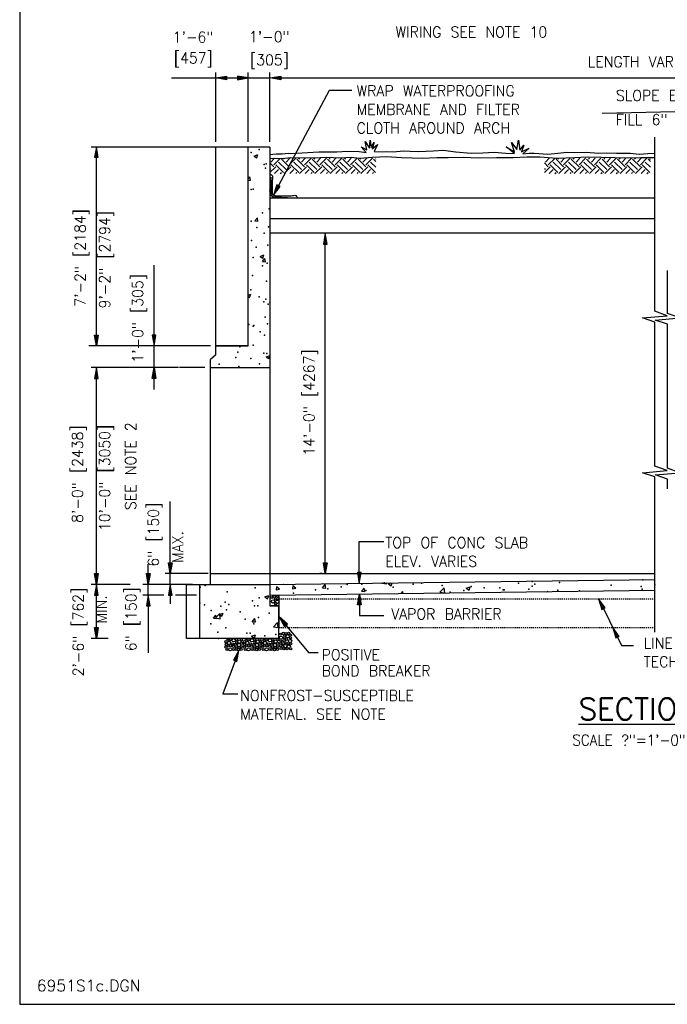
# Model space of a CAD drawing. Extents: x 17 to 1171, y 0 to 483.
# Tile 1 of 16: x 17 to 92, y 0 to 114. Entities that reach past the tile are written whole.
import ezdxf
from ezdxf.enums import TextEntityAlignment as Align

# ---------------------------------------------------------------- set-up
doc = ezdxf.new("R2010")
doc.units = 0
doc.header["$MEASUREMENT"] = 0
doc.linetypes.add('HIDDEN2', pattern=[0.1875, 0.125, -0.0625])
doc.layers.get('0').update_dxf_attribs({"linetype": 'CONTINUOUS'})
for name, color, linetype in [('1', 7, 'CONTINUOUS'), ('DIM', 7, 'CONTINUOUS'), ('DWG-LINES', 7, 'CONTINUOUS'), ('HATCH', 7, 'CONTINUOUS'), ('SYMBOLS', 7, 'CONTINUOUS'), ('TEXT', 7, 'CONTINUOUS')]:
    doc.layers.add(name, color=color, linetype=linetype)
doc.styles.add('TXT_SHX', font='txt.shx')

# ---------------------------------------------------------------- blocks, each defined once
blk = doc.blocks.new('NONF')
at = {"layer": 'SYMBOLS', "color": 2, "linetype": 'CONTINUOUS'}
for centre, radius in [((0.91, 6.71), 0.913), ((0.84, 8.65), 0.595), ((0.83, 4.95), 0.595), ((2.18, 9.13), 0.595), ((2.6, 5), 0.595), ((2.84, 7.91), 0.595), ((2.91, 6.57), 0.595), ((3.68, 8.97), 0.595), ((4, 5.65), 0.595), ((4.51, 7.52), 0.913), ((5.13, 9.08), 0.595), ((5.93, 4.88), 0.896), ((6.04, 8.11), 0.595), ((6.15, 6.56), 0.595), ((0.73, 2.27), 0.595), ((0.79, 3.56), 0.595), ((0.95, 0.72), 0.595), ((1.91, 1.89), 0.595), ((2.21, 3.41), 0.595), ((2.45, 0.5), 0.595), ((3.39, 2), 0.913), ((3.76, 3.88), 0.595), ((4.27, 0.55), 0.595), ((5.21, 1.73), 0.913), ((4.94, 3.25), 0.595), ((6.26, 3.29), 0.595), ((6.28, 0.5), 0.595)]:
    blk.add_circle(centre, radius, dxfattribs=at)

msp = doc.modelspace()

# ---------------------------------------------------------------- hatches: boundary and pattern name
at = {"layer": 'DIM', "linetype": 'CONTINUOUS'}
for points in [[(41.1, 107.01), (41.1, 106.6), (39.85, 106.81)], [(42.35, 107.01), (42.35, 106.6), (43.6, 106.81)], [(47.35, 107.01), (47.35, 106.6), (46.1, 106.81)], [(25.9, 97.69), (26.32, 97.69), (26.11, 98.83)], [(25.9, 77.17), (26.32, 77.17), (26.11, 75.92)], [(25.9, 72.17), (26.32, 72.17), (26.11, 73.42)], [(34.4, 50.92), (34.82, 50.92), (34.61, 49.67)], [(25.9, 49.67), (26.32, 49.67), (26.11, 48.42)], [(31.86, 49.67), (32.28, 49.67), (32.07, 48.42)], [(25.9, 47.17), (26.32, 47.17), (26.11, 48.42)], [(34.4, 47.17), (34.82, 47.17), (34.61, 48.42)], [(31.86, 45.93), (32.28, 45.93), (32.07, 47.17)], [(25.9, 43.43), (26.32, 43.43), (26.11, 42.18)]]:
    msp.add_hatch(color=7, dxfattribs=at).paths.add_polyline_path(points)
at = {"layer": 'DWG-LINES', "linetype": 'CONTINUOUS'}
for points in [[(52.25, 87.65), (52.67, 87.65), (52.46, 88.9)], [(52.25, 50.92), (52.67, 50.92), (52.46, 49.67)]]:
    msp.add_hatch(color=7, dxfattribs=at).paths.add_polyline_path(points)
at = {"layer": 'SYMBOLS', "linetype": 'CONTINUOUS'}
for points in [[(32.95, 77.17), (32.53, 77.17), (32.74, 75.92)], [(32.95, 72.17), (32.53, 72.17), (32.74, 73.42)]]:
    msp.add_hatch(color=7, dxfattribs=at).paths.add_polyline_path(points)
at = {"layer": 'TEXT', "linetype": 'CONTINUOUS'}
for points in [[(47.26, 94.29), (46.89, 94.49), (46.49, 93.29)], [(56.6, 49.79), (56.18, 49.79), (56.39, 48.54)], [(56.61, 46.06), (56.19, 46.06), (56.4, 47.31)], [(84.32, 45.54), (84.7, 45.73), (83.96, 46.76)], [(47.78, 43.57), (48.1, 43.84), (47.14, 44.67)], [(85.95, 42.24), (86.32, 42.42), (85.58, 43.45)], [(41.9, 39.69), (42.29, 39.54), (42.53, 40.79)]]:
    msp.add_hatch(color=7, dxfattribs=at).paths.add_polyline_path(points)

# ---------------------------------------------------------------- linework, layer by layer
at = {"color": 7, "linetype": 'CONTINUOUS'}
for p, q in [((34.76, 106.81), (43.6, 106.81)), ((39.85, 99.46), (39.85, 107.43)), ((43.6, 99.46), (43.6, 107.43)), ((43.6, 99.46), (43.6, 107.43)), ((43.6, 106.81), (46.1, 106.81)), ((46.1, 99.46), (46.1, 107.43))]:
    msp.add_line(p, q, dxfattribs=at)
at = {"layer": '1', "color": 7, "linetype": 'CONTINUOUS'}
for p, q in [((17.27, 250.04), (17.27, 0)), ((17.27, 0), (371.28, 0))]:
    msp.add_line(p, q, dxfattribs=at)
at = {"layer": 'DIM', "color": 7, "linetype": 'CONTINUOUS'}
for p, q in [((46.1, 99.89), (46.1, 107.43)), ((47.35, 106.81), (142.43, 106.81)), ((97.75, 103.04), (84.37, 102.72)), ((40.62, 98.83), (25.49, 98.83)), ((26.11, 77.17), (26.11, 98.83)), ((35.58, 73.42), (25.49, 73.42)), ((35.58, 73.42), (25.49, 73.42)), ((26.11, 49.67), (26.11, 72.17)), ((34.61, 49.67), (34.61, 57.96)), ((32.07, 48.42), (32.07, 50.74)), ((26.11, 42.18), (26.11, 49.26)), ((38.97, 49.67), (34.03, 49.67)), ((34.61, 48.42), (34.61, 49.67)), ((30, 48.42), (25.49, 48.42)), ((37.17, 48.42), (31.45, 48.42)), ((32.07, 47.17), (32.07, 48.42)), ((34.61, 48.42), (34.61, 46.19)), ((33.88, 47.17), (31.45, 47.17)), ((32.07, 47.17), (32.07, 40.52)), ((37.64, 47.17), (35.2, 47.17)), ((27.47, 42.18), (25.49, 42.18))]:
    msp.add_line(p, q, dxfattribs=at)
for points in [[(41.1, 107.01), (41.1, 106.6), (39.85, 106.81)], [(42.35, 107.01), (42.35, 106.6), (43.6, 106.81)], [(47.35, 107.01), (47.35, 106.6), (46.1, 106.81)], [(25.9, 97.69), (26.32, 97.69), (26.11, 98.83)], [(25.9, 77.17), (26.32, 77.17), (26.11, 75.92)], [(25.9, 72.17), (26.32, 72.17), (26.11, 73.42)], [(34.4, 50.92), (34.82, 50.92), (34.61, 49.67)], [(25.9, 49.67), (26.32, 49.67), (26.11, 48.42)], [(31.86, 49.67), (32.28, 49.67), (32.07, 48.42)], [(25.9, 47.17), (26.32, 47.17), (26.11, 48.42)], [(34.4, 47.17), (34.82, 47.17), (34.61, 48.42)], [(31.86, 45.93), (32.28, 45.93), (32.07, 47.17)], [(25.9, 43.43), (26.32, 43.43), (26.11, 42.18)]]:
    msp.add_lwpolyline(points, close=True, dxfattribs=at)
at = {"layer": 'DWG-LINES', "color": 7, "linetype": 'CONTINUOUS'}
for p, q in [((39.85, 74.88), (39.85, 98.83)), ((39.85, 74.88), (39.85, 98.83)), ((46.1, 98.83), (39.85, 98.83)), ((43.6, 75.92), (43.6, 98.83)), ((46.1, 93), (90.43, 93)), ((90.43, 90.57), (46.1, 90.57)), ((90.43, 88.9), (46.1, 88.9)), ((52.46, 50.92), (52.46, 87.97)), ((43.6, 75.92), (39.85, 75.92)), ((39.85, 75.92), (43.6, 75.92)), ((39.85, 74.88), (39.23, 74.36)), ((39.23, 48.42), (39.23, 74.36)), ((39.23, 73.42), (46.1, 73.42)), ((39.23, 49.67), (90.43, 49.67)), ((46.1, 48.42), (90.43, 48.99)), ((52.1, 49.67), (51.83, 49.67)), ((38.01, 42.18), (38.01, 48.44)), ((46.1, 47.17), (90.43, 47.74)), ((47.14, 43.43), (47.14, 47.19))]:
    msp.add_line(p, q, dxfattribs=at)
at = {"layer": 'DWG-LINES', "color": 7, "linetype": 'HIDDEN2'}
for p, q in [((47.14, 46.76), (90.43, 46.76)), ((47.14, 43.43), (90.43, 43.43))]:
    msp.add_line(p, q, dxfattribs=at)
at = {"layer": 'DWG-LINES', "color": 7, "linetype": 'CONTINUOUS'}
for points in [[(46.05, 97.98), (46.82, 98.05), (47.49, 98.06), (48.2, 98.13), (48.51, 98.12), (51.73, 98.31), (53.8, 98.31), (55.02, 98.37), (56.37, 98.32), (57.17, 98.22), (56.62, 98.87), (57.24, 98.53), (57.06, 99.5), (57.56, 98.71), (57.63, 99.64), (57.76, 98.81), (58.09, 99.36), (57.88, 98.66), (58.48, 99.15), (58.11, 98.34), (59.02, 98.3), (59.56, 98.34), (60.31, 98.3), (61.48, 98.4), (62.24, 98.36), (63.2, 98.33), (64.09, 98.37), (64.91, 98.4), (66.08, 98.47), (67.48, 98.29), (69.29, 98.15), (70.63, 98.19), (71.92, 98.24), (73.27, 98.13), (74.28, 98.1), (73.32, 98.89), (74.27, 98.31), (73.94, 99.36), (74.54, 98.55), (74.73, 99.64), (74.88, 98.5), (75.35, 99.08), (75.06, 98.31), (75.94, 98.7), (75.21, 98.06), (75.97, 98.13), (76.55, 98.13), (78.1, 98.03), (79.28, 98.14), (80.28, 98.25), (81.52, 98.21), (82.52, 98.25), (83.96, 98.13), (84.89, 98.18), (86.01, 98.13), (87.61, 98.13), (88.63, 98.01), (89.63, 98.09), (90.43, 98.13)], [(46.1, 98.83), (46.1, 45.93), (47.1, 45.93), (47.1, 42.18)], [(46.1, 97.58), (46.93, 97.53), (47.81, 97.55), (48.5, 97.65), (51.13, 97.62), (52.63, 97.68), (54.22, 97.62), (55.46, 97.67), (56.41, 97.55), (57.92, 97.68), (59.54, 97.74), (61.24, 97.65), (62.49, 97.59), (63.68, 97.56), (65.31, 97.63), (66.64, 97.64), (68.4, 97.68), (70.12, 97.61), (72.19, 97.65), (74.1, 97.64), (75.7, 97.72), (77.2, 97.7), (79.16, 97.58), (81.2, 97.64), (82.63, 97.72), (84.28, 97.69), (85.82, 97.66), (87.39, 97.61), (88.81, 97.66), (90.43, 97.64)], [(47.1, 42.18), (36.47, 42.18), (36.47, 48.42), (46.1, 48.42)], [(47.12, 43.42), (47.12, 45.95), (46.11, 45.95), (46.11, 48.41)]]:
    msp.add_lwpolyline(points, dxfattribs=at)
for points in [[(52.25, 87.65), (52.67, 87.65), (52.46, 88.9)], [(52.25, 50.92), (52.67, 50.92), (52.46, 49.67)]]:
    msp.add_lwpolyline(points, close=True, dxfattribs=at)
at = {"layer": 'HATCH', "color": 7, "linetype": 'CONTINUOUS'}
for p, q in [((44.28, 97.81), (44.71, 97.98)), ((44.28, 97.81), (44.59, 97.6)), ((44.59, 97.6), (44.71, 97.98)), ((46.54, 96.57), (46.1, 97.01)), ((46.1, 95.91), (46.76, 96.57)), ((46.2, 97.12), (46.63, 97.55)), ((46.54, 96.79), (47.28, 97.54)), ((47.64, 95.91), (46.76, 96.79)), ((47.97, 96.24), (47.09, 97.12)), ((48.3, 96.57), (47.42, 97.45)), ((47.64, 97.45), (47.74, 97.55)), ((47.74, 95.78), (48.52, 96.57)), ((47.97, 97.12), (48.4, 97.55)), ((48.3, 96.79), (49.06, 97.55)), ((49.41, 95.91), (48.52, 96.79)), ((49.74, 96.24), (48.86, 97.12)), ((50.07, 96.57), (49.19, 97.45)), ((49.41, 97.45), (49.5, 97.55)), ((49.5, 95.78), (50.29, 96.57)), ((49.74, 97.12), (50.17, 97.55)), ((50.07, 96.79), (50.83, 97.55)), ((51.18, 95.91), (50.29, 96.79)), ((51.51, 96.24), (50.62, 97.12)), ((51.84, 96.57), (50.95, 97.45)), ((51.18, 97.45), (51.27, 97.55)), ((51.27, 95.78), (52.06, 96.57)), ((51.51, 97.12), (51.93, 97.55)), ((51.84, 96.79), (52.6, 97.55)), ((52.94, 95.91), (52.06, 96.79)), ((53.27, 96.24), (52.39, 97.12)), ((53.61, 96.57), (52.72, 97.45)), ((52.94, 97.45), (53.04, 97.55)), ((53.04, 95.78), (53.83, 96.57)), ((53.27, 97.12), (53.7, 97.55)), ((53.61, 96.79), (54.36, 97.55)), ((54.71, 95.91), (53.83, 96.79)), ((55.04, 96.24), (54.16, 97.12)), ((55.37, 96.57), (54.49, 97.45)), ((54.71, 97.45), (54.81, 97.55)), ((54.81, 95.78), (55.59, 96.57)), ((55.04, 97.12), (55.47, 97.55)), ((55.37, 96.79), (56.13, 97.55)), ((56.48, 95.91), (55.59, 96.79)), ((56.81, 96.24), (55.93, 97.12)), ((57.14, 96.57), (56.26, 97.45)), ((56.48, 97.45), (56.57, 97.55)), ((56.57, 95.78), (57.36, 96.57)), ((56.81, 97.12), (57.24, 97.55)), ((57.14, 96.79), (57.9, 97.55)), ((58.25, 95.91), (57.36, 96.79)), ((58.29, 96.53), (57.69, 97.12)), ((58.29, 97.19), (58.02, 97.45)), ((58.25, 97.45), (58.29, 97.5)), ((78.16, 96.57), (77.73, 97.01)), ((77.73, 95.91), (78.38, 96.57)), ((77.83, 97.12), (78.26, 97.55)), ((78.16, 96.79), (78.91, 97.54)), ((79.27, 95.91), (78.38, 96.79)), ((79.6, 96.24), (78.71, 97.12)), ((79.93, 96.57), (79.05, 97.45)), ((79.27, 97.45), (79.36, 97.55)), ((79.36, 95.78), (80.15, 96.57)), ((79.6, 97.12), (80.03, 97.55)), ((79.93, 96.79), (80.69, 97.55)), ((81.03, 95.91), (80.15, 96.79)), ((81.37, 96.24), (80.48, 97.12)), ((81.7, 96.57), (80.81, 97.45)), ((81.03, 97.45), (81.13, 97.55)), ((81.13, 95.78), (81.92, 96.57)), ((81.37, 97.12), (81.79, 97.55)), ((81.7, 96.79), (82.46, 97.55)), ((82.8, 95.91), (81.92, 96.79)), ((83.13, 96.24), (82.25, 97.12)), ((83.47, 96.57), (82.58, 97.45)), ((82.8, 97.45), (82.9, 97.55)), ((82.9, 95.78), (83.69, 96.57)), ((83.13, 97.12), (83.56, 97.55)), ((83.47, 96.79), (84.22, 97.55)), ((84.57, 95.91), (83.69, 96.79)), ((84.9, 96.24), (84.02, 97.12)), ((85.23, 96.57), (84.35, 97.45)), ((84.57, 97.45), (84.66, 97.55)), ((84.67, 95.78), (85.45, 96.57)), ((84.9, 97.12), (85.33, 97.55)), ((85.23, 96.79), (85.99, 97.55)), ((86.34, 95.91), (85.45, 96.79)), ((86.67, 96.24), (85.78, 97.12)), ((87, 96.57), (86.12, 97.45)), ((86.34, 97.45), (86.43, 97.55)), ((86.43, 95.78), (87.22, 96.57)), ((86.67, 97.12), (87.09, 97.55)), ((87, 96.79), (87.76, 97.55)), ((88.1, 95.91), (87.22, 96.79)), ((88.44, 96.24), (87.55, 97.12)), ((88.77, 96.57), (87.88, 97.45)), ((88.1, 97.45), (88.2, 97.55)), ((88.2, 95.78), (88.99, 96.57)), ((88.44, 97.12), (88.86, 97.55)), ((88.77, 96.79), (89.53, 97.55)), ((89.87, 95.91), (88.99, 96.79)), ((89.92, 96.53), (89.32, 97.12)), ((89.92, 97.19), (89.65, 97.45)), ((89.87, 97.45), (89.92, 97.5)), ((43.6, 95.18), (43.79, 95.4)), ((43.86, 95.01), (43.79, 95.4)), ((46.2, 96.24), (46.1, 96.34)), ((46.63, 95.78), (47.09, 96.24)), ((47.29, 95.78), (47.42, 95.91)), ((48.4, 95.78), (48.86, 96.24)), ((49.06, 95.78), (49.19, 95.91)), ((50.17, 95.78), (50.62, 96.24)), ((50.83, 95.78), (50.95, 95.91)), ((51.93, 95.78), (52.39, 96.24)), ((52.6, 95.78), (52.72, 95.91)), ((53.7, 95.78), (54.16, 96.24)), ((54.36, 95.78), (54.49, 95.91)), ((55.47, 95.78), (55.93, 96.24)), ((56.13, 95.78), (56.26, 95.91)), ((57.24, 95.78), (57.69, 96.24)), ((57.9, 95.78), (58.02, 95.91)), ((77.83, 96.24), (77.73, 96.34)), ((78.26, 95.78), (78.71, 96.24)), ((78.92, 95.78), (79.05, 95.91)), ((80.03, 95.78), (80.48, 96.24)), ((80.69, 95.78), (80.81, 95.91)), ((81.79, 95.78), (82.25, 96.24)), ((82.46, 95.78), (82.58, 95.91)), ((83.56, 95.78), (84.02, 96.24)), ((84.22, 95.78), (84.35, 95.91)), ((85.33, 95.78), (85.78, 96.24)), ((85.99, 95.78), (86.12, 95.91)), ((87.1, 95.78), (87.55, 96.24)), ((87.76, 95.78), (87.88, 95.91)), ((88.86, 95.78), (89.32, 96.24)), ((89.53, 95.78), (89.65, 95.91)), ((43.6, 95.03), (43.86, 95.01)), ((44.35, 90.34), (44.65, 90.7)), ((44.35, 90.34), (44.72, 90.31)), ((44.72, 90.31), (44.65, 90.7)), ((44.97, 86.23), (45.4, 86.4)), ((45.28, 86.02), (45.4, 86.4)), ((44.97, 86.23), (45.28, 86.02)), ((45.22, 85.64), (45.52, 86)), ((45.22, 85.64), (45.59, 85.61)), ((45.59, 85.61), (45.52, 86)), ((43.6, 81.76), (43.88, 81.87)), ((43.76, 81.49), (43.88, 81.87)), ((43.6, 81.6), (43.76, 81.49)), ((46.09, 80.94), (46.1, 80.96)), ((46.09, 80.94), (46.1, 80.94)), ((45.65, 74.66), (46.09, 74.82)), ((45.65, 74.66), (45.97, 74.45)), ((45.97, 74.45), (46.09, 74.82)), ((47.67, 48.43), (47.69, 48.45)), ((47.67, 48.43), (48.05, 48.4)), ((48.05, 48.4), (48.04, 48.45)), ((52.15, 48.04), (52.46, 48.4)), ((52.15, 48.04), (52.53, 48)), ((52.53, 48), (52.46, 48.4)), ((56.64, 47.64), (56.94, 48)), ((57.01, 47.61), (56.94, 48)), ((59, 48.57), (59.02, 48.59)), ((59, 48.57), (59.56, 48.48)), ((59.56, 48.48), (59.54, 48.6)), ((59.74, 48.48), (60.06, 48.6)), ((59.74, 48.48), (60.05, 48.27)), ((60.05, 48.27), (60.17, 48.6)), ((65.67, 47.53), (66.16, 48.04)), ((66.23, 47.45), (66.16, 48.04)), ((68.72, 47.98), (69.16, 48.15)), ((68.72, 47.98), (69.03, 47.77)), ((69.04, 47.77), (69.16, 48.15)), ((45.51, 46.97), (45.95, 47.13)), ((45.51, 46.97), (45.82, 46.76)), ((45.82, 46.76), (45.95, 47.13)), ((56.64, 47.64), (57.01, 47.61)), ((61.22, 47.37), (61.42, 47.61)), ((61.46, 47.37), (61.42, 47.61)), ((65.67, 47.53), (66.23, 47.45)), ((77.97, 47.58), (78.14, 47.65)), ((78.12, 47.59), (78.14, 47.65)), ((39.58, 44.51), (39.88, 44.87)), ((39.58, 44.51), (39.95, 44.48)), ((39.82, 44.55), (40.31, 45.06)), ((39.82, 44.55), (40.38, 44.46)), ((39.95, 44.48), (39.88, 44.87)), ((40.26, 44.95), (40.7, 45.12)), ((40.26, 44.95), (40.57, 44.74)), ((40.38, 44.46), (40.31, 45.06)), ((40.57, 44.74), (40.7, 45.12)), ((44.06, 44.12), (44.36, 44.48)), ((44.43, 44.09), (44.36, 44.48)), ((44.06, 44.12), (44.43, 44.09)), ((46.49, 43.51), (46.98, 44.02)), ((46.49, 43.51), (47.05, 43.43)), ((47.05, 43.43), (46.98, 44.02)), ((43.99, 42.43), (44.43, 42.6)), ((43.99, 42.43), (44.3, 42.22)), ((44.3, 42.22), (44.43, 42.6))]:
    msp.add_line(p, q, dxfattribs=at)
for points in [[(46.85, 48.14), (46.83, 47.78), (47.21, 47.86)], [(48.74, 48.26), (48.71, 47.91), (49.09, 47.99)]]:
    msp.add_lwpolyline(points, close=True, dxfattribs=at)
for p in [(43.95, 98.2), (44.36, 97.76), (44.86, 98.58), (45.44, 96.83), (45.67, 96.92), (45.58, 96.43), (43.94, 93.97), (44.18, 94.01), (46.07, 93.8), (45.23, 91.25), (46, 91.72), (43.93, 90.29), (44.6, 89.56), (45.42, 88.91), (45.92, 89.63), (43.99, 88.07), (45.85, 87.55), (44.52, 87.3), (44.17, 86.1), (45.77, 85.47), (44.09, 84.04), (45.24, 85.15), (45.69, 83.39), (43.91, 82.37), (44.87, 81.56), (45.41, 81), (45.62, 81.31), (45.9, 80.74), (43.65, 78.37), (45.54, 79.23), (45.82, 78.48), (44.15, 78.19), (44.25, 78.27), (44.97, 77.53), (45.47, 77.15), (42.41, 75.19), (42.61, 75.81), (44.18, 76.01), (45.39, 75.07), (45.74, 75.05), (40.25, 73.83), (42.15, 74.6), (43.89, 74.46), (44.9, 73.86), (42.53, 73.55), (89.05, 48.94), (38.04, 48.1), (38.64, 48.3), (44.4, 48.03), (51.36, 47.79), (52.75, 47.91), (54.31, 48.12), (55.01, 48.41), (56.68, 48.43), (57.15, 47.7), (59.25, 48.58), (60.3, 48.1), (62.59, 48.44), (63.55, 48.57), (65.92, 48.3), (68.43, 47.73), (69.26, 48.16), (70.79, 48.04), (72.59, 48.02), (72.97, 47.81), (73.08, 47.79), (74.74, 48.56), (75.93, 47.88), (76.29, 48.23), (76.3, 48.77), (76.62, 48.44), (79.27, 47.74), (79.45, 48.64), (81.76, 47.69), (85.4, 48.32), (88.85, 48.17), (88.98, 47.86), (90.42, 48.38), (41.16, 47.56), (44.87, 46.88), (46.44, 47.08), (48.8, 47.39), (66.86, 47.52), (38.02, 46.24), (38.56, 46.05), (40.43, 45.91), (40.93, 46.36), (41.08, 45.48), (41.36, 46.1), (44.07, 46.54), (44.33, 45.95), (44.69, 45.95), (39.34, 45.4), (42.67, 45.26), (43.23, 44.41), (44.79, 44.62), (46.01, 45.12), (39.28, 43.89), (41.01, 43.4), (44.25, 43.87), (40.11, 42.92), (40.17, 42.18), (43.45, 42.78), (43.82, 42.81), (45.52, 42.47), (46.78, 42.64)]:
    msp.add_point(p, dxfattribs=at)
at = {"layer": 'SYMBOLS', "color": 7, "linetype": 'CONTINUOUS'}
for p, q in [((32.74, 77.17), (32.74, 85.21)), ((39.23, 75.92), (25.24, 75.92)), ((32.74, 70.9), (32.74, 75.92)), ((38.6, 73.42), (35.67, 73.42))]:
    msp.add_line(p, q, dxfattribs=at)
for points in [[(90.43, 42.9), (90.43, 59.69), (90.43, 60.82), (89.03, 61.3), (91.86, 61.55), (90.43, 62.07), (90.43, 68.34), (90.43, 78.67), (89.03, 79.16), (91.86, 79.4), (90.43, 79.92), (90.43, 88.52), (90.43, 100)], [(91.88, 59.44), (91.88, 60.56), (90.48, 61.05), (93.31, 61.29), (91.88, 61.81), (91.88, 68.08), (91.88, 78.42), (90.48, 78.9), (93.31, 79.15), (91.88, 79.67), (91.88, 84.62)]]:
    msp.add_lwpolyline(points, dxfattribs=at)
for points in [[(32.95, 77.17), (32.53, 77.17), (32.74, 75.92)], [(32.95, 72.17), (32.53, 72.17), (32.74, 73.42)]]:
    msp.add_lwpolyline(points, close=True, dxfattribs=at)
for centre, radius in [((46.32, 46.91), 0.124), ((46.46, 46.45), 0.19), ((46.6, 47.01), 0.124), ((46.74, 46.75), 0.124), ((46.95, 46.42), 0.19), ((46.96, 47.06), 0.124), ((47.01, 46.77), 0.124), ((46.75, 46.18), 0.124)]:
    msp.add_circle(centre, radius, dxfattribs=at)
at = {"layer": 'TEXT', "color": 7, "linetype": 'CONTINUOUS'}
for p, q in [((47.08, 94.39), (52.97, 105.42)), ((52.97, 105.42), (55.52, 105.42)), ((56.39, 53.38), (59.2, 53.38)), ((56.39, 49.79), (56.39, 53.38)), ((56.4, 46.06), (56.4, 44.85)), ((84.51, 45.64), (86.61, 41.36)), ((56.4, 44.85), (59.2, 44.85)), ((47.94, 43.71), (50.54, 40.56)), ((86.61, 41.36), (87.99, 41.36)), ((50.54, 40.56), (51.64, 40.56)), ((42.09, 39.62), (40.67, 35.81)), ((40.67, 35.81), (42.39, 35.81))]:
    msp.add_line(p, q, dxfattribs=at)
for points in [[(46.11, 95.75), (46.13, 95.73), (46.18, 95.7), (46.23, 95.66), (46.3, 95.63), (46.37, 95.57), (46.4, 95.49), (46.38, 95.2), (46.37, 94.95), (46.36, 94.74), (46.36, 94.56), (46.35, 94.4), (46.35, 94.27), (46.35, 94.16), (46.35, 94.07), (46.35, 93.98), (46.35, 93.91), (46.35, 93.83), (46.35, 93.76), (46.35, 93.7), (46.36, 93.64), (46.36, 93.58), (46.36, 93.53), (46.37, 93.48), (46.37, 93.44), (46.38, 93.4), (46.39, 93.37), (46.39, 93.35), (46.4, 93.33), (46.41, 93.32), (46.41, 93.31), (46.42, 93.31), (46.42, 93.3), (46.43, 93.3), (46.44, 93.29), (46.46, 93.28), (46.47, 93.28), (46.49, 93.27), (46.52, 93.26), (46.55, 93.26), (46.58, 93.25), (46.61, 93.25), (46.65, 93.25), (46.69, 93.24), (46.74, 93.24), (46.79, 93.24), (46.85, 93.23), (46.91, 93.23), (46.97, 93.23), (47.04, 93.23), (47.11, 93.22), (47.19, 93.22), (47.27, 93.22), (47.35, 93.22), (47.43, 93.22), (47.52, 93.21), (47.62, 93.21), (47.71, 93.21), (47.81, 93.21), (47.91, 93.21), (48.02, 93.21), (48.13, 93.21), (48.25, 93.21), (48.39, 93.22), (48.53, 93.23), (48.68, 93.25), (48.85, 93.26), (48.98, 93.28), (49.07, 93.25), (49.15, 93.15), (49.19, 93.11), (49.32, 93), (49.32, 93)], [(46.22, 95.34), (46.21, 95.21), (46.2, 94.96), (46.19, 94.75), (46.19, 94.56), (46.18, 94.41), (46.18, 94.28), (46.18, 94.16), (46.18, 94.07), (46.18, 93.98), (46.18, 93.9), (46.18, 93.83), (46.18, 93.76), (46.18, 93.69), (46.18, 93.63), (46.19, 93.57), (46.19, 93.51), (46.2, 93.46), (46.2, 93.41), (46.21, 93.37), (46.22, 93.33), (46.23, 93.29), (46.25, 93.26), (46.26, 93.23), (46.28, 93.21), (46.3, 93.19), (46.32, 93.17), (46.34, 93.15), (46.36, 93.14), (46.39, 93.13), (46.42, 93.12), (46.45, 93.11), (46.48, 93.1), (46.52, 93.09), (46.55, 93.09), (46.59, 93.08), (46.63, 93.08), (46.68, 93.07), (46.73, 93.07), (46.78, 93.07), (46.84, 93.06), (46.9, 93.06), (46.97, 93.06), (47.03, 93.06), (47.11, 93.05), (47.18, 93.05), (47.26, 93.05), (47.34, 93.05), (47.43, 93.04), (47.52, 93.04), (47.61, 93.04), (47.71, 93.04), (47.81, 93.04), (47.91, 93.04), (48.02, 93.04), (48.12, 93.04)]]:
    msp.add_lwpolyline(points, dxfattribs=at)
for points in [[(47.26, 94.29), (46.89, 94.49), (46.49, 93.29)], [(56.6, 49.79), (56.18, 49.79), (56.39, 48.54)], [(56.61, 46.06), (56.19, 46.06), (56.4, 47.31)], [(84.32, 45.54), (84.7, 45.73), (83.96, 46.76)], [(47.78, 43.57), (48.1, 43.84), (47.14, 44.67)], [(85.95, 42.24), (86.32, 42.42), (85.58, 43.45)], [(41.9, 39.69), (42.29, 39.54), (42.53, 40.79)]]:
    msp.add_lwpolyline(points, close=True, dxfattribs=at)

# ---------------------------------------------------------------- block references
at = {"layer": 'SYMBOLS', "linetype": 'CONTINUOUS', "xscale": 0.2083, "yscale": 0.2083, "zscale": 0.2083, "rotation": 90.00000000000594}
for p in [(42.93, 40.74), (45.04, 40.74), (47.11, 40.74)]:
    msp.add_blockref('NONF', p, dxfattribs=at)
at = {"layer": 'SYMBOLS', "linetype": 'CONTINUOUS', "xscale": 0.2083, "yscale": 0.2083, "zscale": 0.2083}
msp.add_blockref('NONF', (47.18, 40.88), dxfattribs=at)

# ---------------------------------------------------------------- texts
at = {"color": 7, "linetype": 'CONTINUOUS', "style": 'TXT_SHX', "width": 0.95}
for s, p in [('1\'-6"', (37.24, 110.9)), ('1\'-0"', (46.02, 110.94)), ('[457]', (37.27, 108.49)), ('[305]', (46.04, 108.27))]:
    msp.add_text(s, height=1.25, dxfattribs=at).set_placement(p, align=Align.CENTER)
at = {"layer": '1', "color": 7, "linetype": 'CONTINUOUS', "style": 'TXT_SHX'}
msp.add_text('6951S1c.DGN', height=1.3154, dxfattribs=at).set_placement((25.21, 1.5), align=Align.CENTER)
at = {"layer": 'DIM', "color": 7, "linetype": 'CONTINUOUS', "style": 'TXT_SHX', "width": 0.95}
for s, p in [('LENGTH VARIES - SEE NOTE 1', (95.64, 108.05)), ('SLOPE EARTH', (91.44, 104.17)), ('FILL 6" [150]', (91.69, 101.38))]:
    msp.add_text(s, height=1.2498, dxfattribs=at).set_placement(p, align=Align.CENTER)
for s, height, p in [('7\'-2" [2184]', 1.2498, (24.86, 86.06)), ('9\'-2" [2794]', 1.2498, (27.68, 85.86)), ('SEE NOTE 2', 1.25, (30.67, 62.05)), ('8\'-0" [2438]', 1.2498, (24.55, 61.13)), ('10\'-0" [3050]', 1.2498, (27.68, 60.69)), ('6" [150]', 1.25, (33.28, 54.15)), ('MAX.', 1.25, (36.1, 52.73)), ('2\'-6" [762]', 1.2498, (24.63, 42.92)), ('MIN.', 1.25, (27.29, 45.54)), ('6" [150]', 1.25, (30.72, 44.4))]:
    msp.add_text(s, height=height, rotation=90, dxfattribs=at).set_placement(p, align=Align.CENTER)
at = {"layer": 'DWG-LINES', "color": 7, "linetype": 'CONTINUOUS', "style": 'TXT_SHX', "width": 0.95}
msp.add_text('14\'-0" [4267]', height=1.2498, rotation=90, dxfattribs=at).set_placement((51.21, 69.39), align=Align.CENTER)
at = {"layer": 'SYMBOLS', "color": 7, "linetype": 'CONTINUOUS', "style": 'TXT_SHX', "width": 0.95}
msp.add_text('1\'-0" [305]', height=1.2498, rotation=90, dxfattribs=at).set_placement((31.49, 79.09), align=Align.CENTER)
at = {"layer": 'TEXT', "color": 7, "linetype": 'CONTINUOUS', "style": 'TXT_SHX', "width": 0.95}
for s, height, p in [('WIRING SEE NOTE 10', 1.2498, (60.56, 111.48)), ('WRAP WATERPROOFING', 1.2498, (56.08, 104.7)), ('MEMBRANE AND FILTER', 1.2498, (56.08, 102.56)), ('CLOTH AROUND ARCH', 1.2498, (56.08, 100.42)), ('TOP OF CONC SLAB', 1.2498, (59.38, 52.61)), ('ELEV. VARIES', 1.2498, (59.38, 50.46)), ('VAPOR BARRIER', 1.2498, (60.07, 44.38)), ('LINE OF', 1.25, (89.15, 41.01)), ('POSITIVE', 1.25, (52.05, 39.68)), ('TECHSPAN FOOTING', 1.2498, (89.15, 38.87)), ('BOND BREAKER', 1.2498, (52.05, 37.82)), ('NONFROST-SUSCEPTIBLE', 1.2498, (42.67, 34.98)), ('MATERIAL. SEE NOTE', 1.2498, (42.67, 32.83)), ('SCALE ?"=1\'-0"', 1.2498, (80.93, 29.84))]:
    msp.add_text(s, height=height, dxfattribs=at).set_placement(p)
at = {"layer": 'TEXT', "color": 7, "linetype": 'CONTINUOUS', "style": 'TXT_SHX'}
msp.add_text('%%uSECTION', height=2.5, dxfattribs=at).set_placement((81.65, 32.81))

doc.saveas('drawing.dxf')
